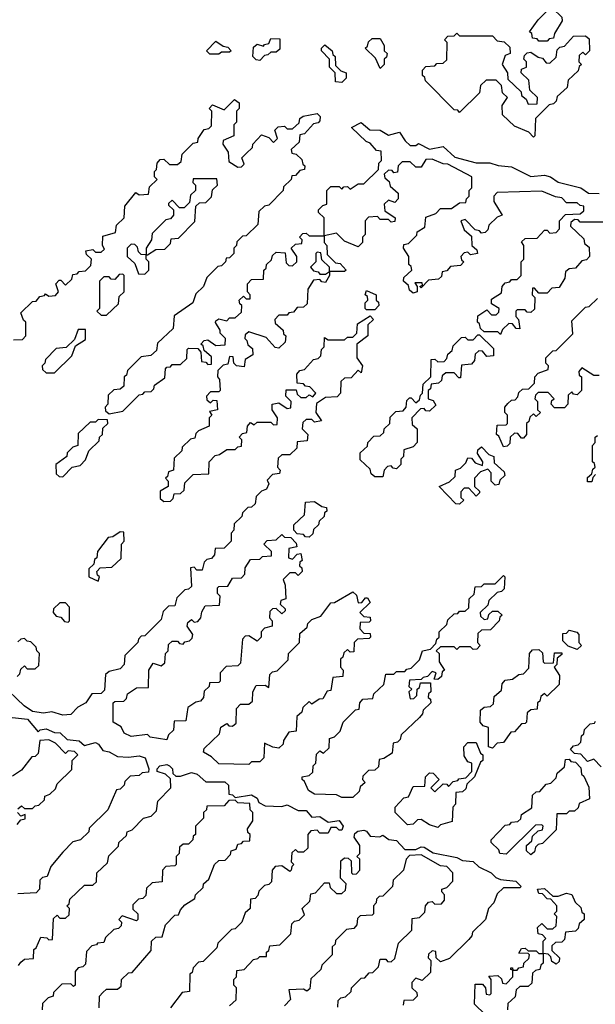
# Model space of a CAD drawing. Extents: x 2708302 to 2968450, y 494490 to 722710.
# Tile 256 of 256: x 2898038 to 2900141, y 676165 to 679759. Entities that reach past the tile are written whole.
import ezdxf

# ---------------------------------------------------------------- set-up
doc = ezdxf.new("R2010")
doc.units = 0

msp = doc.modelspace()

# ---------------------------------------------------------------- linework, layer by layer
at = {"layer": '0CON20XD'}
for points in [[(2899965, 679680), (2899935, 679680), (2899928.3, 679688.3), (2899911.7, 679691.7), (2899908.3, 679708.3), (2899900, 679715), (2899931.7, 679758.3), (2899971.7, 679798.3), (2899985, 679800), (2900018.3, 679768.3), (2900020, 679755), (2899991.7, 679708.3), (2899988.3, 679691.7), (2899971.7, 679688.3), (2899965, 679680)], [(2898915, 679610), (2898901.7, 679611.7), (2898890, 679625), (2898891.7, 679658.3), (2898905, 679670), (2898928.3, 679661.7), (2898931.7, 679668.3), (2898948.3, 679671.7), (2898955, 679690), (2898988.3, 679688.3), (2898988.3, 679651.7), (2898975, 679640), (2898955, 679640), (2898945, 679630), (2898931.7, 679628.3), (2898915, 679610)], [(2899355, 679580), (2899338.3, 679618.3), (2899300, 679655), (2899308.3, 679661.7), (2899311.7, 679678.3), (2899325, 679690), (2899355, 679690), (2899370, 679665), (2899370, 679645), (2899380, 679635), (2899378.3, 679621.7), (2899370, 679615), (2899370, 679595), (2899355, 679580)], [(2899915, 679330), (2899898.3, 679348.3), (2899845, 679370), (2899801.7, 679411.7), (2899800, 679445), (2899820, 679475), (2899801.7, 679491.7), (2899798.3, 679518.3), (2899778.3, 679538.3), (2899741.7, 679538.3), (2899721.7, 679518.3), (2899718.3, 679491.7), (2899645, 679420), (2899638.3, 679428.3), (2899625, 679430), (2899520, 679535), (2899518.3, 679548.3), (2899510, 679555), (2899510, 679575), (2899521.7, 679588.3), (2899555, 679590), (2899561.7, 679598.3), (2899585, 679600), (2899598.3, 679611.7), (2899600, 679675), (2899590, 679685), (2899601.7, 679698.3), (2899625, 679700), (2899635, 679710), (2899645, 679700), (2899765, 679700), (2899781.7, 679681.7), (2899808.3, 679678.3), (2899828.3, 679658.3), (2899830, 679635), (2899811.7, 679628.3), (2899800, 679595), (2899820, 679565), (2899821.7, 679541.7), (2899870, 679495), (2899871.7, 679481.7), (2899888.3, 679468.3), (2899895, 679450), (2899928.3, 679451.7), (2899930, 679475), (2899901.7, 679501.7), (2899898.3, 679538.3), (2899870, 679565), (2899871.7, 679578.3), (2899890, 679585), (2899890, 679605), (2899880, 679615), (2899881.7, 679628.3), (2899891.7, 679638.3), (2899905, 679640), (2899931.7, 679621.7), (2899948.3, 679618.3), (2899961.7, 679601.7), (2899975, 679600), (2899998.3, 679621.7), (2900001.7, 679648.3), (2900011.7, 679658.3), (2900028.3, 679661.7), (2900061.7, 679698.3), (2900105, 679700), (2900118.3, 679688.3), (2900120, 679645), (2900105, 679630), (2900095, 679640), (2900081.7, 679628.3), (2900080, 679605), (2900090, 679595), (2900081.7, 679588.3), (2900078.3, 679571.7), (2900041.7, 679538.3), (2900038.3, 679511.7), (2900001.7, 679478.3), (2899998.3, 679461.7), (2899988.3, 679451.7), (2899971.7, 679448.3), (2899921.7, 679398.3), (2899920, 679335), (2899915, 679330)], [(2898765, 679632.5), (2898733, 679633), (2898720, 679645), (2898755, 679680), (2898781.7, 679661.7), (2898798.3, 679658.3), (2898810, 679645), (2898805, 679640), (2898775, 679640), (2898765, 679632.5)], [(2899215, 679530), (2899191.7, 679531.7), (2899190, 679565), (2899170, 679585), (2899170, 679615), (2899140, 679645), (2899140, 679655), (2899153, 679667), (2899180, 679645), (2899181.7, 679631.7), (2899190, 679625), (2899191.7, 679591.7), (2899211.7, 679571.7), (2899230, 679565), (2899230, 679545), (2899215, 679530)], [(2898015, 678590), (2898048.3, 678591.7), (2898060, 678605), (2898060, 678655), (2898051.7, 678661.7), (2898041.7, 678688.3), (2898085, 678730), (2898098.3, 678731.7), (2898111.7, 678748.3), (2898128.3, 678751.7), (2898131.7, 678758.3), (2898145, 678750), (2898168.3, 678751.7), (2898180, 678765), (2898170, 678795), (2898181.7, 678808.3), (2898188.3, 678808.3), (2898205, 678790), (2898228.3, 678811.7), (2898231.7, 678828.3), (2898248.3, 678831.7), (2898255, 678840), (2898278.3, 678841.7), (2898298.3, 678861.7), (2898300, 678885), (2898281.7, 678901.7), (2898280, 678915), (2898305, 678920), (2898315, 678910), (2898335, 678910), (2898348.3, 678921.7), (2898340, 678935), (2898341.7, 678968.3), (2898388.3, 678981.7), (2898391.7, 679008.3), (2898420, 679035), (2898421.7, 679078.3), (2898461.7, 679128.3), (2898475, 679120), (2898508.3, 679121.7), (2898511.7, 679148.3), (2898540, 679175), (2898530, 679185), (2898530, 679205), (2898538.3, 679211.7), (2898540, 679235), (2898551.7, 679248.3), (2898565, 679250), (2898585, 679230), (2898615, 679230), (2898628.3, 679241.7), (2898631.7, 679268.3), (2898671.7, 679308.3), (2898688.3, 679311.7), (2898690, 679325), (2898711.7, 679358.3), (2898728.3, 679361.7), (2898738.3, 679371.7), (2898740, 679425), (2898730, 679435), (2898741.7, 679448.3), (2898785, 679430), (2898823, 679467), (2898840, 679455), (2898840, 679435), (2898830, 679425), (2898830, 679385), (2898820, 679375), (2898820, 679335), (2898781.7, 679318.3), (2898780, 679305), (2898800, 679275), (2898801.7, 679241.7), (2898835, 679220), (2898848.3, 679221.7), (2898858.3, 679231.7), (2898850, 679255), (2898865, 679270), (2898888.3, 679291.7), (2898890, 679305), (2898921.7, 679338.3), (2898948.3, 679328.3), (2898965, 679310), (2898980, 679325), (2898970, 679355), (2898981.7, 679368.3), (2899005, 679370), (2899015, 679360), (2899035, 679360), (2899058.3, 679381.7), (2899061.7, 679398.3), (2899073, 679407), (2899125, 679415.8), (2899136.2, 679405), (2899135, 679390), (2899128.3, 679381.7), (2899111.7, 679378.3), (2899078.3, 679341.7), (2899061.7, 679338.3), (2899058.3, 679311.7), (2899030, 679285), (2899031.7, 679271.7), (2899048.3, 679268.3), (2899068.3, 679248.3), (2899071.7, 679231.7), (2899080, 679225), (2899078.3, 679211.7), (2899061.7, 679208.3), (2899045, 679190), (2899031.7, 679188.3), (2899030, 679175), (2899001.7, 679148.3), (2899000, 679135), (2898948.3, 679081.7), (2898931.7, 679078.3), (2898911.7, 679058.3), (2898908.3, 679011.7), (2898865, 678970), (2898851.7, 678968.3), (2898831.7, 678948.3), (2898830, 678935), (2898820, 678925), (2898820, 678905), (2898805, 678890), (2898791.7, 678888.3), (2898790, 678875), (2898775, 678860), (2898761.7, 678858.3), (2898721.7, 678818.3), (2898710, 678785), (2898681.7, 678758.3), (2898670, 678725), (2898601.7, 678678.3), (2898598.3, 678631.7), (2898541.7, 678578.3), (2898538.3, 678551.7), (2898517, 678533), (2898481.7, 678528.3), (2898431.7, 678478.3), (2898428.3, 678461.7), (2898420, 678455), (2898418.3, 678421.7), (2898405, 678410), (2898381.7, 678408.3), (2898361.7, 678388.3), (2898360, 678355), (2898350, 678345), (2898351.7, 678331.7), (2898365, 678320), (2898415, 678330), (2898475, 678390), (2898488.3, 678391.7), (2898495, 678400), (2898518.3, 678401.7), (2898528.3, 678411.7), (2898530, 678425), (2898568.3, 678451.7), (2898570, 678485), (2898575, 678490), (2898588.3, 678491.7), (2898595, 678500), (2898625, 678500), (2898648.3, 678521.7), (2898650, 678555), (2898655, 678560), (2898688.3, 678558.3), (2898700, 678545), (2898701.7, 678511.7), (2898718.3, 678508.3), (2898725, 678500), (2898738.3, 678501.7), (2898738.3, 678528.3), (2898711.7, 678551.7), (2898708.3, 678568.3), (2898700, 678575), (2898711.7, 678588.3), (2898725, 678590), (2898755, 678570), (2898788.3, 678571.7), (2898790, 678595), (2898770, 678615), (2898770, 678625), (2898753, 678653), (2898755, 678660), (2898765, 678667.5), (2898795, 678660), (2898805, 678670), (2898825, 678670), (2898848.3, 678691.7), (2898850, 678715), (2898841.7, 678721.7), (2898840, 678735), (2898855, 678750), (2898865, 678740), (2898880, 678740), (2898880, 678755), (2898870, 678765), (2898870, 678795), (2898885, 678810), (2898928.3, 678811.7), (2898930, 678845), (2898938.3, 678851.7), (2898940, 678865), (2898958.3, 678881.7), (2898961.7, 678898.3), (2898975, 678910), (2899008.3, 678908.3), (2899011.7, 678871.7), (2899021.7, 678861.7), (2899035, 678860), (2899050, 678875), (2899050, 678895), (2899030, 678925), (2899045, 678940), (2899068.3, 678941.7), (2899070, 678955), (2899060, 678965), (2899071.7, 678978.3), (2899085, 678980), (2899095, 678970), (2899150, 678970), (2899150, 679035), (2899130, 679055), (2899130, 679065), (2899145, 679080), (2899160, 679085), (2899160, 679135), (2899175, 679150), (2899205, 679150), (2899215, 679140), (2899221.7, 679148.3), (2899235, 679150), (2899245, 679140), (2899275, 679160), (2899295, 679160), (2899348.3, 679211.7), (2899350, 679235), (2899360, 679245), (2899358.3, 679278.3), (2899341.7, 679281.7), (2899318.3, 679308.3), (2899303.6, 679313.6), (2899250, 679365), (2899285, 679383.3), (2899316.7, 679356.7), (2899355, 679356), (2899385, 679336.7), (2899425, 679348.1), (2899446, 679316), (2899465, 679300), (2899485, 679300), (2899495, 679306.7), (2899535, 679286.7), (2899585, 679295.7), (2899627.5, 679257.5), (2899705, 679236.7), (2899755, 679236), (2899786, 679226), (2899835, 679222), (2899905, 679186.2), (2899955, 679190.8), (2899977.5, 679185), (2900005, 679166.2), (2900087.5, 679145), (2900115.8, 679125.8), (2900155, 679123.8)], [(2900205, 679020), (2900085, 679020), (2900078.3, 679028.3), (2900065, 679030), (2900051.7, 679018.3), (2900050, 679005), (2900098.3, 678958.3), (2900101.7, 678941.7), (2900118.3, 678928.3), (2900120, 678895), (2900108.3, 678881.7), (2900091.7, 678878.3), (2900068.3, 678851.7), (2900045, 678850), (2900031.7, 678838.3), (2900030, 678815), (2900008.3, 678781.7), (2899981.7, 678778.3), (2899965, 678760), (2899935, 678760), (2899918.3, 678778.3), (2899911.7, 678778.3), (2899910, 678755), (2899920, 678745), (2899918.3, 678701.7), (2899905, 678690), (2899891.7, 678691.7), (2899885, 678700), (2899855, 678700), (2899850, 678695), (2899850, 678675), (2899860, 678665), (2899865, 678630), (2899851.7, 678631.7), (2899838.3, 678648.3), (2899825, 678650), (2899801.7, 678628.3), (2899795, 678610), (2899785, 678620), (2899735, 678620), (2899721.7, 678631.7), (2899718.3, 678648.3), (2899710, 678655), (2899711.7, 678678.3), (2899745, 678700), (2899761.7, 678681.7), (2899778.3, 678681.7), (2899788.3, 678691.7), (2899790, 678705), (2899761.7, 678721.7), (2899761.7, 678738.3), (2899798.3, 678761.7), (2899800, 678785), (2899811.7, 678798.3), (2899828.3, 678801.7), (2899835, 678810), (2899855, 678810), (2899870, 678825), (2899870, 678875), (2899880, 678885), (2899880, 678935), (2899871.7, 678948.3), (2899885, 678960), (2899928.3, 678961.7), (2899955, 678990), (2899965, 678990), (2899975, 678980), (2899998.3, 678981.7), (2900010, 678995), (2900010, 679025), (2900031.7, 679048.3), (2900085, 679050), (2900098.3, 679061.7), (2900098.3, 679078.3), (2900085, 679080), (2900075, 679090), (2900035, 679090), (2900018.3, 679108.3), (2899995, 679112.5), (2899945, 679132.5), (2899781.7, 679128.3), (2899770, 679115), (2899770, 679095), (2899800, 679045), (2899781.7, 679038.3), (2899751.7, 679008.3), (2899748.3, 678991.7), (2899738.3, 678981.7), (2899725, 678980), (2899718.3, 678988.3), (2899701.7, 678991.7), (2899665, 679030), (2899650, 679025), (2899661.7, 678991.7), (2899688.3, 678968.3), (2899690, 678935), (2899708.3, 678918.3), (2899710, 678905), (2899685, 678900), (2899675, 678910), (2899661.7, 678908.3), (2899650, 678895), (2899651.7, 678881.7), (2899660, 678875), (2899648.3, 678861.7), (2899611.7, 678858.3), (2899598.3, 678841.7), (2899581.7, 678838.3), (2899578.3, 678821.7), (2899568.3, 678811.7), (2899531.7, 678808.3), (2899505, 678780), (2899500, 678785), (2899510, 678790), (2899508.3, 678798.3), (2899481.7, 678798.3), (2899490, 678785), (2899490, 678765), (2899475, 678760), (2899461.7, 678771.7), (2899458.3, 678788.3), (2899440, 678805), (2899441.7, 678818.3), (2899470, 678845), (2899468.3, 678858.3), (2899460, 678865), (2899460, 678895), (2899440, 678925), (2899441.7, 678938.3), (2899458.3, 678941.7), (2899488.3, 678971.7), (2899490, 678985), (2899518.3, 679001.7), (2899521.7, 679038.3), (2899558.3, 679051.7), (2899575, 679070), (2899615, 679070), (2899645, 679090), (2899668.3, 679091.7), (2899670, 679105), (2899680, 679115), (2899680, 679135), (2899690, 679145), (2899690, 679185), (2899601.7, 679231.7), (2899585, 679232.5), (2899545, 679250), (2899521.7, 679248.3), (2899505, 679220), (2899485, 679220), (2899465, 679240), (2899435, 679240), (2899420, 679225), (2899418.3, 679201.7), (2899405, 679200), (2899398.3, 679208.3), (2899385, 679210), (2899370, 679195), (2899371.7, 679181.7), (2899388.3, 679168.3), (2899391.7, 679151.7), (2899420, 679125), (2899420, 679105), (2899408.3, 679091.7), (2899385, 679100), (2899370, 679085), (2899371.7, 679061.7), (2899410, 679035), (2899408.3, 679021.7), (2899395, 679020), (2899385, 679030), (2899355, 679030), (2899345, 679040), (2899311.7, 679038.3), (2899300, 679025), (2899300, 678975), (2899290, 678965), (2899290, 678945), (2899275, 678930), (2899225, 678950), (2899195, 678980), (2899150, 678970), (2899150, 678945), (2899160, 678935), (2899161.7, 678901.7), (2899191.7, 678871.7), (2899208.3, 678868.3), (2899230, 678845), (2899225, 678840), (2899170, 678840), (2899170, 678825), (2899155, 678800), (2899141.7, 678801.7), (2899135, 678810), (2899111.7, 678808.3), (2899090, 678775), (2899088.3, 678721.7), (2899075, 678710), (2899051.7, 678708.3)], [(2898505, 678900), (2898535, 678920), (2898568.3, 678921.7), (2898588.3, 678941.7), (2898591.7, 678958.3), (2898618.3, 678961.7), (2898678.3, 679021.7), (2898681.7, 679078.3), (2898695, 679090), (2898718.3, 679091.7), (2898738.3, 679111.7), (2898741.7, 679138.3), (2898760, 679155), (2898758.3, 679178.3), (2898671.7, 679178.3), (2898670, 679165), (2898680, 679155), (2898680, 679135), (2898661.7, 679118.3), (2898658.3, 679091.7), (2898638.3, 679071.7), (2898621.7, 679071.7), (2898595, 679100), (2898581.7, 679088.3), (2898581.7, 679081.7), (2898600, 679065), (2898600, 679045), (2898588.3, 679031.7), (2898571.7, 679028.3), (2898521.7, 678978.3), (2898520, 678955), (2898500, 678925), (2898500, 678900), (2898505, 678900)], [(2898495, 678830), (2898510, 678845), (2898510, 678875), (2898500, 678885), (2898500, 678900), (2898481.7, 678901.7), (2898471.7, 678911.7), (2898468.3, 678928.3), (2898458.3, 678938.3), (2898445, 678940), (2898430, 678925), (2898430, 678895), (2898458.3, 678868.3), (2898471.7, 678831.7), (2898495, 678830)], [(2899155, 678830), (2899170, 678840), (2899170, 678855), (2899141.7, 678881.7), (2899138.3, 678908.3), (2899125, 678910), (2899120, 678905), (2899120, 678875), (2899100, 678855), (2899111.7, 678841.7), (2899128.3, 678838.3), (2899135, 678830), (2899155, 678830)], [(2898355, 678680), (2898398.3, 678721.7), (2898401.7, 678748.3), (2898420, 678765), (2898420, 678825), (2898415, 678830), (2898401.7, 678828.3), (2898385, 678810), (2898371.7, 678811.7), (2898365, 678820), (2898345, 678820), (2898330, 678805), (2898330, 678705), (2898320, 678695), (2898335, 678680), (2898355, 678680)], [(2899335, 678700), (2899305, 678700), (2899300, 678705), (2899300, 678725), (2899310, 678735), (2899308.3, 678748.3), (2899300, 678755), (2899305, 678770), (2899340, 678755), (2899340, 678735), (2899348.3, 678728.3), (2899350, 678715), (2899335, 678700)], [(2900155, 678460), (2900135, 678460), (2900091.7, 678488.3), (2900080, 678475), (2900081.7, 678461.7), (2900090, 678455), (2900090, 678405), (2900075, 678390), (2900061.7, 678391.7), (2900055, 678400), (2900041.7, 678388.3), (2900040, 678355), (2900028.3, 678341.7), (2899991.7, 678341.7), (2899980, 678355), (2899981.7, 678368.3), (2899990, 678375), (2899968.3, 678398.3), (2899931.7, 678398.3), (2899921.7, 678388.3), (2899920, 678375), (2899930, 678365), (2899930, 678335), (2899940, 678325), (2899925, 678310), (2899915, 678320), (2899901.7, 678308.3), (2899898.3, 678291.7), (2899890, 678285), (2899890, 678245), (2899878.3, 678231.7), (2899871.7, 678231.7), (2899858.3, 678248.3), (2899845, 678250), (2899830, 678235), (2899828.3, 678211.7), (2899818.3, 678201.7), (2899805, 678200), (2899788.3, 678238.3), (2899780, 678245), (2899781.7, 678278.3), (2899815, 678280), (2899820, 678285), (2899820, 678315), (2899810, 678325), (2899810, 678345), (2899821.7, 678358.3), (2899835, 678370), (2899848.3, 678371.7), (2899858.3, 678381.7), (2899861.7, 678398.3), (2899875, 678410), (2899898.3, 678411.7), (2899918.3, 678431.7), (2899920, 678455), (2899931.7, 678468.3), (2899968.3, 678481.7), (2899970, 678495), (2899960, 678505), (2899960, 678525), (2899985, 678550), (2899998.3, 678551.7), (2900058.3, 678611.7), (2900055, 678660), (2900105, 678710), (2900118.3, 678711.7), (2900148.3, 678741.7)], [(2899051.7, 678708.3), (2899038.3, 678691.7), (2899021.7, 678688.3), (2899015, 678680), (2898985, 678680), (2898970, 678665), (2898971.7, 678651.7), (2899000, 678625), (2899001.7, 678611.7), (2899010, 678605), (2899008.3, 678581.7), (2898985, 678560), (2898971.7, 678561.7), (2898938.3, 678598.3), (2898875, 678620), (2898861.7, 678608.3), (2898860, 678595), (2898868.3, 678588.3), (2898871.7, 678571.7), (2898888.3, 678558.3), (2898890, 678535), (2898861.7, 678518.3), (2898858.3, 678491.7), (2898830, 678495), (2898820, 678505), (2898818.3, 678528.3), (2898805, 678530), (2898798.3, 678501.7), (2898781.7, 678498.3), (2898761.7, 678478.3), (2898760, 678455), (2898767.5, 678445), (2898770, 678405), (2898765, 678400), (2898735, 678400), (2898720, 678385), (2898721.7, 678371.7), (2898735, 678360), (2898745, 678370), (2898758.3, 678368.3), (2898760, 678335), (2898731.7, 678328.3), (2898740, 678315), (2898730, 678305), (2898730, 678275), (2898691.7, 678258.3), (2898681.7, 678248.3), (2898678.3, 678231.7), (2898661.7, 678228.3), (2898631.7, 678198.3), (2898630, 678185), (2898601.7, 678158.3), (2898600, 678115), (2898581.7, 678108.3), (2898578.3, 678091.7), (2898570, 678085), (2898580, 678075), (2898580, 678055), (2898551.7, 678038.3), (2898551.7, 678011.7), (2898565, 678000), (2898588.3, 678001.7), (2898598.3, 678011.7), (2898601.7, 678028.3), (2898625, 678030), (2898638.3, 678041.7), (2898641.7, 678068.3), (2898671.7, 678098.3), (2898728.3, 678101.7), (2898730, 678145), (2898751.7, 678168.3), (2898768.3, 678171.7), (2898795, 678190), (2898825, 678190), (2898835, 678200), (2898848.3, 678201.7), (2898850, 678225), (2898840, 678235), (2898851.7, 678248.3), (2898868.3, 678251.7), (2898870, 678275), (2898881.7, 678288.3), (2898895, 678280), (2898905, 678290), (2898955, 678290), (2898965, 678280), (2898978.3, 678281.7), (2898980, 678305), (2898960, 678335), (2898960, 678355), (2898985, 678360), (2899015, 678340), (2899028.3, 678341.7), (2899030, 678365), (2899010, 678385), (2899011.7, 678408.3), (2899048.3, 678408.3), (2899051.7, 678391.7), (2899065, 678380), (2899085, 678380), (2899095, 678390), (2899108.3, 678381.7), (2899120, 678395), (2899098.3, 678418.3), (2899081.7, 678421.7), (2899075, 678430), (2899051.7, 678431.7), (2899050, 678465), (2899061.7, 678478.3), (2899078.3, 678481.7), (2899111.7, 678518.3), (2899128.3, 678521.7), (2899138.3, 678531.7), (2899140, 678555), (2899150, 678565), (2899151.7, 678598.3), (2899165, 678590), (2899225, 678590), (2899235, 678600), (2899255, 678600), (2899270, 678615), (2899271.7, 678648.3), (2899318.3, 678678.3), (2899330, 678665), (2899310, 678645), (2899310, 678605), (2899270, 678575), (2899270, 678525), (2899290, 678495), (2899285, 678470), (2899275, 678480), (2899248.3, 678451.7), (2899225, 678450), (2899211.7, 678438.3), (2899210, 678395), (2899198.3, 678381.7), (2899155, 678380), (2899121.7, 678358.3), (2899120, 678325), (2899140, 678295), (2899115, 678290), (2899105, 678300), (2899085, 678300), (2899071.7, 678288.3), (2899070, 678265), (2899090, 678245), (2899088.3, 678221.7), (2899051.7, 678218.3), (2899050, 678195), (2899025, 678170), (2898995, 678170), (2898981.7, 678158.3), (2898980, 678125), (2898990, 678115), (2898987, 678103), (2898961.7, 678098.3), (2898941.7, 678078.3), (2898947.5, 678065), (2898940, 678045), (2898921.7, 678038.3), (2898901.7, 678018.3), (2898898.3, 677991.7), (2898885, 677980), (2898871.7, 677978.3), (2898851.7, 677958.3), (2898850, 677945), (2898821.7, 677918.3), (2898820, 677895), (2898810, 677885), (2898810, 677855), (2898785, 677830), (2898751.7, 677828.3), (2898750, 677805), (2898738.3, 677791.7), (2898721.7, 677788.3), (2898711.7, 677778.3), (2898705, 677750), (2898685, 677750), (2898675, 677760), (2898661.7, 677758.3), (2898665, 677690), (2898655, 677680), (2898641.7, 677678.3), (2898611.7, 677648.3), (2898605, 677620), (2898581.7, 677618.3), (2898561.7, 677598.3), (2898555, 677570), (2898495, 677510), (2898481.7, 677508.3), (2898471.7, 677498.3), (2898470, 677485), (2898421.7, 677438.3), (2898420, 677405), (2898405, 677390), (2898365, 677380), (2898351.7, 677368.3), (2898348.3, 677311.7), (2898335, 677300), (2898301.7, 677298.3), (2898280, 677265), (2898250, 677250), (2898225, 677222.5)], [(2898165, 678470), (2898228.3, 678531.7), (2898241.7, 678568.3), (2898278.3, 678591.7), (2898278.3, 678628.3), (2898251.7, 678628.3), (2898238.3, 678591.7), (2898208.3, 678561.7), (2898171.7, 678558.3), (2898131.7, 678518.3), (2898130, 678505), (2898120, 678495), (2898121.7, 678481.7), (2898135, 678470), (2898165, 678470)], [(2899365, 678090), (2899335, 678090), (2899321.7, 678101.7), (2899318.3, 678118.3), (2899281.7, 678151.7), (2899281.7, 678178.3), (2899308.3, 678201.7), (2899310, 678215), (2899331.7, 678238.3), (2899355, 678240), (2899368.3, 678251.7), (2899370, 678265), (2899390, 678285), (2899391.7, 678308.3), (2899411.7, 678328.3), (2899438.3, 678331.7), (2899450, 678345), (2899451.7, 678368.3), (2899461.7, 678378.3), (2899468.3, 678378.3), (2899485, 678360), (2899498.3, 678371.7), (2899501.7, 678388.3), (2899510, 678395), (2899511.7, 678428.3), (2899540, 678455), (2899541.7, 678518.3), (2899555, 678520), (2899565, 678510), (2899588.3, 678511.7), (2899598.3, 678521.7), (2899601.7, 678538.3), (2899618.3, 678551.7), (2899621.7, 678568.3), (2899651.7, 678598.3), (2899665, 678600), (2899675, 678590), (2899695, 678590), (2899711.7, 678608.3), (2899718.3, 678608.3), (2899768.3, 678558.3), (2899768.3, 678531.7), (2899745, 678530), (2899728.3, 678548.3), (2899715, 678550), (2899701.7, 678538.3), (2899700, 678515), (2899688.3, 678501.7), (2899651.7, 678498.3), (2899648.3, 678451.7), (2899641.7, 678451.7), (2899625, 678470), (2899595, 678470), (2899581.7, 678458.3), (2899578.3, 678441.7), (2899568.3, 678431.7), (2899541.7, 678428.3), (2899538.3, 678411.7), (2899530, 678405), (2899530, 678375), (2899548.3, 678368.3), (2899558.3, 678351.7), (2899535, 678330), (2899521.7, 678331.7), (2899515, 678340), (2899501.7, 678338.3), (2899470, 678305), (2899471.7, 678281.7), (2899490, 678265), (2899490, 678215), (2899475, 678200), (2899441.7, 678188.3), (2899440, 678165), (2899430, 678155), (2899430, 678135), (2899415, 678120), (2899401.7, 678121.7), (2899395, 678130), (2899381.7, 678128.3), (2899370, 678115), (2899365, 678090)], [(2898195, 678090), (2898230, 678125), (2898258.3, 678131.7), (2898278.3, 678151.7), (2898290, 678185), (2898328.3, 678221.7), (2898330, 678235), (2898340, 678245), (2898341.7, 678268.3), (2898360, 678285), (2898358.3, 678298.3), (2898325, 678300), (2898315, 678290), (2898295, 678290), (2898251.7, 678248.3), (2898250, 678205), (2898231.7, 678198.3), (2898211.7, 678178.3), (2898210, 678165), (2898170, 678135), (2898171.7, 678101.7), (2898181.7, 678091.7), (2898195, 678090)], [(2900141.7, 678098.3), (2900131.7, 678088.3), (2900128.3, 678071.7), (2900111.7, 678071.7), (2900111.7, 678088.3), (2900128.3, 678101.7), (2900131.7, 678118.3), (2900140, 678125), (2900138.3, 678138.3), (2900130, 678145), (2900130, 678205), (2900140, 678215), (2900140, 678235), (2900148.3, 678241.7)], [(2899645, 677990), (2899631.7, 677991.7), (2899570, 678055), (2899608.3, 678071.7), (2899628.3, 678091.7), (2899630, 678115), (2899648.3, 678121.7), (2899668.3, 678141.7), (2899675, 678160), (2899688.3, 678158.3), (2899701.7, 678141.7), (2899728.3, 678131.7), (2899730, 678145), (2899710, 678175), (2899711.7, 678188.3), (2899725, 678200), (2899751.7, 678171.7), (2899770, 678165), (2899771.7, 678141.7), (2899808.3, 678108.3), (2899810, 678095), (2899791.7, 678078.3), (2899788.3, 678061.7), (2899775, 678060), (2899760, 678075), (2899760, 678105), (2899748.3, 678118.3), (2899721.7, 678108.3), (2899700, 678085), (2899700, 678055), (2899718.3, 678038.3), (2899718.3, 678031.7), (2899705, 678020), (2899678.3, 678048.3), (2899661.7, 678048.3), (2899650, 678035), (2899650, 678015), (2899660, 678005), (2899645, 677990)], [(2899095, 677870), (2899081.7, 677871.7), (2899075, 677880), (2899051.7, 677881.7), (2899040, 677895), (2899040, 677915), (2899078.3, 677951.7), (2899081.7, 677998.3), (2899115, 678000), (2899141.7, 677981.7), (2899158.3, 677978.3), (2899160, 677965), (2899151.7, 677958.3), (2899150, 677945), (2899131.7, 677928.3), (2899130, 677915), (2899111.7, 677898.3), (2899108.3, 677881.7), (2899095, 677870)], [(2898325, 677710), (2898330, 677725), (2898321.7, 677731.7), (2898320, 677745), (2898331.7, 677758.3), (2898375, 677760), (2898408.3, 677791.7), (2898410, 677845), (2898420, 677855), (2898418.3, 677888.3), (2898405, 677890), (2898378.3, 677871.7), (2898361.7, 677868.3), (2898321.7, 677818.3), (2898320, 677795), (2898311.7, 677788.3), (2898308.3, 677771.7), (2898290, 677755), (2898290, 677725), (2898325, 677710)], [(2898575, 677130), (2898515, 677140), (2898505, 677150), (2898445, 677142.5), (2898420, 677155), (2898408.3, 677178.3), (2898380, 677195), (2898380, 677265), (2898385, 677270), (2898418.3, 677271.7), (2898428.3, 677281.7), (2898431.7, 677298.3), (2898465, 677320), (2898508.3, 677321.7), (2898510, 677385), (2898525, 677410), (2898555, 677400), (2898568.3, 677411.7), (2898570, 677445), (2898580, 677455), (2898581.7, 677478.3), (2898595, 677490), (2898615, 677490), (2898621.7, 677481.7), (2898635, 677480), (2898641.7, 677488.3), (2898658.3, 677491.7), (2898668.3, 677501.7), (2898670, 677515), (2898650, 677545), (2898651.7, 677558.3), (2898665, 677570), (2898675, 677560), (2898688.3, 677561.7), (2898700, 677575), (2898703, 677597), (2898715, 677620), (2898768.3, 677621.7), (2898770, 677655), (2898760, 677665), (2898760, 677685), (2898765, 677690), (2898798.3, 677691.7), (2898815, 677720), (2898848.3, 677721.7), (2898860, 677735), (2898861.7, 677758.3), (2898881.7, 677788.3), (2898915, 677790), (2898925, 677800), (2898958.3, 677801.7), (2898958.3, 677818.3), (2898930, 677845), (2898941.7, 677858.3), (2898975, 677860), (2898995, 677880), (2899005, 677870), (2899028.3, 677868.3), (2899048.3, 677848.3), (2899050, 677835), (2899021.7, 677828.3), (2899020, 677795), (2899035, 677790), (2899051.7, 677808.3), (2899065, 677810), (2899070, 677785), (2899061.7, 677778.3), (2899060, 677765), (2899068.3, 677758.3), (2899070, 677745), (2899055, 677730), (2899045, 677740), (2899025, 677740), (2899000, 677715), (2899007.5, 677695), (2899010, 677645), (2898991.7, 677638.3), (2898990, 677625), (2899008.3, 677608.3), (2899008.3, 677601.7), (2898995, 677590), (2898975, 677610), (2898961.7, 677608.3), (2898951.7, 677598.3), (2898950, 677575), (2898960, 677565), (2898960, 677545), (2898931.7, 677538.3), (2898920, 677525), (2898920, 677505), (2898905, 677490), (2898875, 677510), (2898861.7, 677508.3), (2898851.7, 677498.3), (2898845, 677410), (2898835, 677400), (2898791.7, 677398.3), (2898770, 677375), (2898770, 677345), (2898765, 677340), (2898731.7, 677338.3), (2898730, 677325), (2898711.7, 677308.3), (2898710, 677285), (2898698.3, 677271.7), (2898681.7, 677268.3), (2898651.7, 677248.3), (2898645, 677200), (2898601.7, 677198.3), (2898600, 677165), (2898581.7, 677148.3), (2898575, 677130)], [(2899255, 676920), (2899215, 676920), (2899195, 676930), (2899115, 676932.5), (2899092.5, 676945), (2899078.3, 676978.3), (2899070, 676985), (2899070, 676995), (2899095, 677000), (2899108.3, 677011.7), (2899110, 677035), (2899120, 677045), (2899121.7, 677078.3), (2899135, 677090), (2899148.3, 677081.7), (2899168.3, 677101.7), (2899170, 677135), (2899188.3, 677141.7), (2899208.3, 677161.7), (2899220, 677195), (2899265, 677240), (2899278.3, 677241.7), (2899280, 677265), (2899291.7, 677278.3), (2899328.3, 677281.7), (2899331.7, 677298.3), (2899368.3, 677331.7), (2899375, 677370), (2899405, 677370), (2899415, 677380), (2899445, 677380), (2899451.7, 677388.3), (2899468.3, 677391.7), (2899498.3, 677421.7), (2899510, 677455), (2899538.3, 677461.7), (2899558.3, 677481.7), (2899561.7, 677498.3), (2899570, 677505), (2899570, 677525), (2899598.3, 677551.7), (2899601.7, 677568.3), (2899625, 677590), (2899638.3, 677591.7), (2899645, 677600), (2899665, 677600), (2899678.3, 677611.7), (2899680, 677645), (2899698.3, 677661.7), (2899701.7, 677688.3), (2899725, 677690), (2899735, 677700), (2899775, 677700), (2899805, 677730), (2899810, 677725), (2899808.3, 677681.7), (2899798.3, 677671.7), (2899781.7, 677668.3), (2899751.7, 677638.3), (2899748.3, 677621.7), (2899720, 677595), (2899721.7, 677581.7), (2899735, 677570), (2899748.3, 677571.7), (2899751.7, 677588.3), (2899765, 677600), (2899785, 677600), (2899800, 677585), (2899791.7, 677578.3), (2899790, 677565), (2899758.3, 677531.7), (2899725, 677530), (2899711.7, 677518.3), (2899710, 677485), (2899720, 677475), (2899708.3, 677461.7), (2899695, 677460), (2899685, 677470), (2899645, 677470), (2899635, 677460), (2899625, 677470), (2899575, 677470), (2899560, 677455), (2899570, 677445), (2899570, 677415), (2899590, 677385), (2899581.7, 677378.3), (2899578.3, 677361.7), (2899565, 677350), (2899551.7, 677351.7), (2899560, 677375), (2899545, 677380), (2899528.3, 677361.7), (2899511.7, 677358.3), (2899505, 677350), (2899461.7, 677348.3), (2899460, 677325), (2899470, 677315), (2899460, 677305), (2899465, 677280), (2899478.3, 677281.7), (2899488.3, 677291.7), (2899490, 677315), (2899498.3, 677321.7), (2899501.7, 677338.3), (2899538.3, 677338.3), (2899540, 677305), (2899531.7, 677298.3), (2899530, 677285), (2899538.3, 677278.3), (2899540, 677265), (2899511.7, 677238.3), (2899510, 677225), (2899498.3, 677211.7), (2899431.7, 677148.3), (2899428.3, 677131.7), (2899418.3, 677121.7), (2899401.7, 677118.3), (2899398.3, 677081.7), (2899368.3, 677061.7), (2899351.7, 677058.3), (2899348.3, 677031.7), (2899335, 677020), (2899311.7, 677018.3), (2899291.7, 676998.3), (2899290, 676985), (2899300, 676975), (2899281.7, 676958.3), (2899278.3, 676941.7), (2899255, 676920)], [(2898875, 677040), (2898765, 677042.5), (2898738.3, 677068.3), (2898710, 677085), (2898711.7, 677098.3), (2898768.3, 677151.7), (2898773.3, 677176.7), (2898795, 677190), (2898801.7, 677181.7), (2898815, 677180), (2898828.3, 677191.7), (2898830, 677245), (2898845, 677260), (2898875, 677260), (2898888.3, 677271.7), (2898890, 677305), (2898901.7, 677328.3), (2898935, 677330), (2898948.3, 677321.7), (2898951.7, 677368.3), (2898961.7, 677378.3), (2898978.3, 677381.7), (2899018.3, 677421.7), (2899020, 677445), (2899060, 677485), (2899061.7, 677518.3), (2899088.3, 677541.7), (2899090, 677555), (2899105, 677570), (2899138.3, 677581.7), (2899175, 677630), (2899188.3, 677631.7), (2899255, 677670), (2899268.3, 677658.3), (2899275, 677630), (2899288.3, 677631.7), (2899301.7, 677648.3), (2899308.3, 677648.3), (2899318.3, 677631.7), (2899280, 677595), (2899295, 677580), (2899318.3, 677578.3), (2899320, 677565), (2899315, 677560), (2899281.7, 677558.3), (2899280, 677535), (2899295, 677520), (2899318.3, 677518.3), (2899320, 677505), (2899315, 677500), (2899271.7, 677498.3), (2899260, 677485), (2899258.3, 677451.7), (2899245, 677450), (2899235, 677460), (2899221.7, 677448.3), (2899218.3, 677431.7), (2899210, 677425), (2899210, 677395), (2899220, 677385), (2899218.3, 677361.7), (2899181.7, 677358.3), (2899175, 677310), (2899161.7, 677308.3), (2899145, 677280), (2899131.7, 677278.3), (2899105, 677260), (2899095, 677270), (2899071.7, 677248.3), (2899068.3, 677231.7), (2899050, 677215), (2899048.3, 677161.7), (2899021.7, 677158.3), (2899001.7, 677128.3), (2899000, 677115), (2898985, 677100), (2898963, 677103), (2898931.7, 677118.3), (2898930, 677065), (2898915, 677050), (2898885, 677050), (2898875, 677040)], [(2898215, 677560), (2898220, 677565), (2898220, 677615), (2898205, 677630), (2898185, 677630), (2898161.7, 677608.3), (2898160, 677595), (2898171.7, 677581.7), (2898188.3, 677578.3), (2898201.7, 677561.7), (2898215, 677560)], [(2900075, 677460), (2900041.7, 677471.7), (2900021.7, 677491.7), (2900021.7, 677518.3), (2900035, 677520), (2900045, 677530), (2900073, 677523), (2900080, 677515), (2900080, 677485), (2900090, 677475), (2900075, 677460)], [(2898028.3, 677361.7), (2898038.3, 677371.7), (2898041.7, 677388.3), (2898055, 677400), (2898065, 677390), (2898095, 677390), (2898108.3, 677401.7), (2898110, 677445), (2898100, 677455), (2898098.3, 677468.3), (2898078.3, 677488.3), (2898065, 677490), (2898055, 677500), (2898041.7, 677498.3), (2898031.7, 677488.3)], [(2899765, 677100), (2899750, 677105), (2899750, 677175), (2899731.7, 677181.7), (2899720, 677195), (2899721.7, 677238.3), (2899735, 677250), (2899758.3, 677251.7), (2899768.3, 677261.7), (2899771.7, 677288.3), (2899798.3, 677311.7), (2899800, 677335), (2899811.7, 677348.3), (2899838.3, 677351.7), (2899861.7, 677368.3), (2899878.3, 677371.7), (2899898.3, 677391.7), (2899900, 677445), (2899911.7, 677458.3), (2899935, 677460), (2899948.3, 677448.3), (2899950, 677415), (2899955, 677410), (2899988.3, 677411.7), (2899991.7, 677448.3), (2900018.3, 677448.3), (2900018.3, 677441.7), (2900001.7, 677428.3), (2900000, 677405), (2899990, 677395), (2900010, 677365), (2900008.3, 677331.7), (2899965, 677290), (2899955, 677300), (2899941.7, 677288.3), (2899938.3, 677271.7), (2899930, 677265), (2899928.3, 677241.7), (2899905, 677240), (2899891.7, 677228.3), (2899890, 677195), (2899885, 677190), (2899871.7, 677188.3), (2899845, 677160), (2899831.7, 677158.3), (2899805, 677120), (2899781.7, 677118.3), (2899765, 677100)], [(2898225, 677222.5), (2898195, 677220), (2898155, 677232.5), (2898125, 677227.5), (2898085, 677233.3), (2898054.1, 677254.1), (2897970, 677335)], [(2897966.2, 677216.2), (2898066, 677206), (2898105, 677160), (2898113, 677167), (2898135, 677170), (2898165, 677156.7), (2898185.7, 677155.7), (2898211.7, 677131.7), (2898255, 677126.7), (2898275, 677110), (2898315, 677120), (2898326.2, 677115), (2898341.7, 677091.7), (2898365, 677086.7), (2898395, 677070), (2898435, 677066.7), (2898475, 677072.5), (2898496, 677065), (2898510, 677025), (2898508.3, 677011.7), (2898485, 677010), (2898475, 677000), (2898441.7, 676998.3), (2898421.7, 676978.3), (2898420, 676965), (2898405, 676950), (2898391.7, 676948.3), (2898360, 676875), (2898291.7, 676808.3), (2898290, 676795), (2898260, 676765), (2898231.7, 676758.3), (2898195, 676720), (2898151.7, 676668.3), (2898138.3, 676631.7), (2898121.7, 676628.3), (2898111.7, 676618.3), (2898110, 676585), (2898098.3, 676571.7), (2898031.7, 676568.3)], [(2900161.7, 677031.7), (2900135, 677060), (2900111.7, 677051.7), (2900088.3, 677078.3), (2900065, 677080), (2900050, 677095), (2900061.7, 677108.3), (2900078.3, 677111.7), (2900088.3, 677121.7), (2900090, 677145), (2900098.3, 677151.7), (2900101.7, 677168.3), (2900121.7, 677188.3), (2900138.3, 677191.7), (2900141.7, 677198.3)], [(2898031.7, 676878.3), (2898045, 676890), (2898055, 676880), (2898085, 676880), (2898095, 676890), (2898108.3, 676891.7), (2898128.3, 676911.7), (2898130, 676925), (2898148.3, 676931.7), (2898168.3, 676951.7), (2898175, 676970), (2898228.3, 677021.7), (2898230, 677055), (2898250, 677075), (2898238.3, 677088.3), (2898215, 677090), (2898205, 677080), (2898168.3, 677118.3), (2898145, 677130), (2898111.7, 677128.3), (2898105, 677080), (2898095, 677070), (2898081.7, 677068.3), (2898045, 677020), (2898011.7, 676998.3)], [(2899565, 676810), (2899535, 676820), (2899505, 676840), (2899491.7, 676838.3), (2899475, 676822.5), (2899455, 676820), (2899410, 676865), (2899410, 676885), (2899441.7, 676918.3), (2899458.3, 676921.7), (2899475, 676960), (2899518.3, 676961.7), (2899520, 676995), (2899535, 677010), (2899548.3, 677008.3), (2899570, 676985), (2899540, 676955), (2899555, 676940), (2899585, 676970), (2899598.3, 676968.3), (2899605, 676960), (2899621.7, 676978.3), (2899638.3, 676981.7), (2899641.7, 676988.3), (2899668.3, 676991.7), (2899690, 677015), (2899690, 677045), (2899675, 677050), (2899661.7, 677071.7), (2899660, 677105), (2899675, 677120), (2899705, 677120), (2899721.7, 677081.7), (2899730, 677075), (2899730, 677055), (2899721.7, 677048.3), (2899700, 676995), (2899671.7, 676968.3), (2899668.3, 676951.7), (2899655, 676940), (2899631.7, 676938.3), (2899630, 676895), (2899620, 676885), (2899618.3, 676831.7), (2899575, 676820), (2899565, 676810)], [(2898033, 676307), (2898041.7, 676318.3), (2898055, 676330), (2898088.3, 676331.7), (2898090, 676365), (2898098.3, 676371.7), (2898115, 676410), (2898137.5, 676407.5), (2898145, 676400), (2898158.3, 676401.7), (2898161.7, 676478.3), (2898175, 676490), (2898185, 676480), (2898205, 676480), (2898218.3, 676491.7), (2898220, 676515), (2898210, 676525), (2898218.3, 676531.7), (2898221.7, 676548.3), (2898275, 676600), (2898305, 676600), (2898318.3, 676611.7), (2898320, 676645), (2898358.3, 676681.7), (2898363, 676707), (2898398.3, 676741.7), (2898400, 676755), (2898428.3, 676781.7), (2898430, 676795), (2898448.3, 676801.7), (2898490, 676845), (2898518.3, 676851.7), (2898538.3, 676871.7), (2898543, 676907), (2898590, 676955), (2898588.3, 676988.3), (2898570, 677005), (2898540, 677015), (2898540, 677025), (2898550, 677035), (2898575, 677040), (2898585, 677035.8), (2898595.8, 677025), (2898597.5, 677007.5), (2898608.3, 676998.3), (2898625, 676997.5), (2898665, 677010.8), (2898686.7, 677005), (2898717.5, 676977.5), (2898787.6, 676977.6), (2898801.2, 676965), (2898801.7, 676931.7), (2898815, 676930), (2898825, 676920), (2898885, 676930), (2898905, 676917.5), (2898911.7, 676901.7), (2898935, 676890), (2898995, 676886.7), (2899015, 676893.3), (2899055, 676872.5), (2899085, 676872.5), (2899105, 676847.5), (2899135, 676850), (2899165, 676830), (2899205, 676836), (2899220, 676815), (2899215, 676800), (2899205, 676800), (2899195, 676810), (2899175, 676810), (2899165, 676790), (2899135, 676790), (2899125, 676800), (2899101.7, 676798.3), (2899090, 676785), (2899090, 676735), (2899075, 676720), (2899055, 676720), (2899045, 676730), (2899031.7, 676718.3), (2899030, 676685), (2899040, 676675), (2899031.7, 676668.3), (2899030, 676655), (2899025, 676650), (2898995, 676670), (2898971.7, 676668.3), (2898960, 676655), (2898958.3, 676611.7), (2898948.3, 676601.7), (2898931.7, 676598.3), (2898911.7, 676578.3), (2898908.3, 676561.7), (2898898.3, 676551.7), (2898881.7, 676548.3), (2898880, 676515), (2898861.7, 676498.3), (2898850, 676465), (2898825, 676440), (2898811.7, 676438.3), (2898761.7, 676388.3), (2898758.3, 676371.7), (2898708.3, 676321.7), (2898691.7, 676318.3), (2898671.7, 676298.3), (2898668.3, 676281.7), (2898660, 676275), (2898658.3, 676211.7), (2898631.7, 676208.3), (2898588.3, 676151.7)], [(2899905, 676710), (2899890, 676725), (2899890, 676745), (2899908.3, 676761.7), (2899911.7, 676778.3), (2899931.7, 676798.3), (2899948.3, 676801.7), (2899950, 676815), (2899945, 676820), (2899921.7, 676818.3), (2899815, 676713.3), (2899792.5, 676715), (2899788.3, 676728.3), (2899760, 676755), (2899760, 676765), (2899811.7, 676818.3), (2899828.3, 676821.7), (2899835, 676830), (2899858.3, 676831.7), (2899868.3, 676841.7), (2899871.7, 676858.3), (2899908.3, 676881.7), (2899911.7, 676928.3), (2899925, 676940), (2899938.3, 676941.7), (2899961.7, 676968.3), (2899978.3, 676971.7), (2899998.3, 676991.7), (2900001.7, 677008.3), (2900028.3, 677031.7), (2900031.7, 677058.3), (2900045, 677060), (2900051.7, 677051.7), (2900068.3, 677048.3), (2900088.3, 677028.3), (2900090, 677005), (2900098.3, 676998.3), (2900117, 676957), (2900120, 676915), (2900081.7, 676898.3), (2900078.3, 676881.7), (2900065, 676870), (2900045, 676870), (2900035, 676860), (2900000, 676860), (2899998.3, 676801.7), (2899948.3, 676751.7), (2899931.7, 676748.3), (2899921.7, 676738.3), (2899918.3, 676721.7), (2899905, 676710)], [(2898328.3, 676151.7), (2898330, 676195), (2898341.7, 676208.3), (2898355, 676220), (2898395, 676220), (2898408.3, 676231.7), (2898410, 676255), (2898435, 676280), (2898448.3, 676281.7), (2898518.3, 676361.7), (2898520, 676395), (2898535, 676410), (2898558.3, 676411.7), (2898570, 676455), (2898605, 676490), (2898618.3, 676491.7), (2898625, 676510), (2898641.7, 676528.3), (2898678.3, 676551.7), (2898680, 676565), (2898708.3, 676591.7), (2898710, 676605), (2898728.3, 676621.7), (2898750, 676675), (2898765, 676690), (2898788.3, 676691.7), (2898808.3, 676711.7), (2898810, 676725), (2898828.3, 676731.7), (2898835, 676750), (2898848.3, 676751.7), (2898855, 676760), (2898878.3, 676761.7), (2898880, 676785), (2898871.7, 676791.7), (2898870, 676805), (2898890, 676835), (2898890, 676865), (2898880, 676875), (2898878.3, 676898.3), (2898835, 676900), (2898825, 676910), (2898801.7, 676908.3), (2898785, 676890), (2898721.7, 676888.3), (2898720, 676875), (2898710, 676865), (2898710, 676845), (2898680, 676815), (2898680, 676785), (2898671.7, 676778.3), (2898670, 676765), (2898655, 676750), (2898635, 676750), (2898621.7, 676738.3), (2898620, 676715), (2898610, 676705), (2898610, 676675), (2898605, 676670), (2898571.7, 676668.3), (2898560, 676655), (2898558.3, 676611.7), (2898521.7, 676608.3), (2898501.7, 676588.3), (2898498.3, 676561.7), (2898488.3, 676551.7), (2898471.7, 676548.3), (2898451.7, 676528.3), (2898451.7, 676511.7), (2898470, 676495), (2898470, 676475), (2898465, 676470), (2898411.7, 676488.3), (2898400, 676475), (2898410, 676465), (2898408.3, 676451.7), (2898398.3, 676441.7), (2898381.7, 676438.3), (2898351.7, 676408.3), (2898345, 676390), (2898321.7, 676388.3), (2898318.3, 676381.7), (2898301.7, 676378.3), (2898281.7, 676358.3), (2898278.3, 676311.7), (2898268.3, 676301.7), (2898251.7, 676298.3), (2898240, 676285), (2898240, 676235), (2898235, 676230), (2898225, 676240), (2898191.7, 676238.3), (2898161.7, 676208.3), (2898160, 676195), (2898141.7, 676188.3), (2898121.7, 676168.3), (2898120, 676145)], [(2898028.3, 676821.7), (2898041.7, 676838.3), (2898058.3, 676841.7), (2898058.3, 676858.3), (2898041.7, 676851.7), (2898030, 676865)], [(2898805, 676160), (2898828.3, 676181.7), (2898830, 676225), (2898820, 676235), (2898820, 676255), (2898830, 676265), (2898831.7, 676288.3), (2898858.3, 676291.7), (2898891.7, 676328.3), (2898908.3, 676331.7), (2898915, 676340), (2898940, 676340), (2898940, 676355), (2898948.3, 676361.7), (2898951.7, 676378.3), (2898988.3, 676381.7), (2899028.3, 676421.7), (2899031.7, 676458.3), (2899041.7, 676468.3), (2899058.3, 676471.7), (2899078.3, 676491.7), (2899070, 676515), (2899098.3, 676541.7), (2899101.7, 676568.3), (2899118.3, 676571.7), (2899151.7, 676608.3), (2899168.3, 676608.3), (2899171.7, 676591.7), (2899195, 676570), (2899215, 676570), (2899228.3, 676581.7), (2899230, 676605), (2899210, 676625), (2899211.7, 676688.3), (2899225, 676700), (2899238.3, 676698.3), (2899248.3, 676688.3), (2899250, 676645), (2899255, 676640), (2899268.3, 676641.7), (2899280, 676655), (2899280, 676695), (2899270, 676705), (2899280, 676715), (2899280, 676745), (2899260, 676775), (2899261.7, 676788.3), (2899273, 676797), (2899295, 676800), (2899305, 676797.5), (2899318.3, 676778.3), (2899353.3, 676776.7), (2899365, 676782.5), (2899387, 676767), (2899415, 676763.3), (2899445, 676730), (2899485, 676730), (2899505, 676740), (2899515, 676738.8), (2899548, 676718), (2899635, 676701.2), (2899655, 676690), (2899695, 676685.8), (2899715, 676666.2), (2899760, 676645), (2899777.5, 676627.5), (2899795, 676620), (2899850, 676615), (2899870, 676595), (2899865, 676590), (2899805, 676590), (2899781.7, 676568.3), (2899770, 676535), (2899750, 676515), (2899740, 676475), (2899691.7, 676428.3), (2899690, 676415), (2899678.3, 676401.7), (2899608.3, 676331.7), (2899575, 676320), (2899560, 676335), (2899558.3, 676358.3), (2899545, 676360), (2899531.7, 676348.3), (2899530, 676335), (2899540, 676325), (2899538.3, 676281.7), (2899508.3, 676251.7), (2899485, 676260), (2899470, 676245), (2899470, 676225), (2899488.3, 676208.3), (2899490, 676195), (2899475, 676180), (2899441.7, 676178.3), (2899438.3, 676161.7)], [(2899200, 676155), (2899201.7, 676178.3), (2899211.7, 676188.3), (2899228.3, 676191.7), (2899248.3, 676211.7), (2899250, 676225), (2899285, 676260), (2899298.3, 676261.7), (2899315, 676280), (2899328.3, 676281.7), (2899348.3, 676301.7), (2899355, 676330), (2899375, 676330), (2899381.7, 676321.7), (2899395, 676320), (2899408.3, 676331.7), (2899421.7, 676388.3), (2899470, 676435), (2899471.7, 676478.3), (2899498.3, 676481.7), (2899518.3, 676501.7), (2899520, 676525), (2899531.7, 676538.3), (2899545, 676540), (2899555, 676530), (2899578.3, 676531.7), (2899590, 676545), (2899590, 676565), (2899580, 676575), (2899580, 676585), (2899598.3, 676591.7), (2899620, 676615), (2899620, 676645), (2899598.3, 676668.3), (2899575, 676670), (2899505, 676710), (2899461.7, 676708.3), (2899450, 676695), (2899440, 676655), (2899401.7, 676618.3), (2899400, 676595), (2899365, 676560), (2899351.7, 676558.3), (2899341.7, 676548.3), (2899340, 676535), (2899330, 676525), (2899330, 676495), (2899325, 676490), (2899281.7, 676488.3), (2899271.7, 676478.3), (2899270, 676455), (2899258.3, 676441.7), (2899231.7, 676438.3), (2899191.7, 676398.3), (2899190, 676385), (2899180, 676375), (2899180, 676345), (2899141.7, 676308.3), (2899138.3, 676291.7), (2899101.7, 676258.3), (2899098.3, 676221.7), (2899087.5, 676212.5), (2899075, 676220), (2899021.7, 676218.3), (2899027, 676183), (2899005, 676160)], [(2899738.3, 676128.3), (2899700, 676165), (2899701.7, 676238.3), (2899728.3, 676238.3), (2899740, 676225), (2899741.7, 676201.7), (2899755, 676200), (2899760, 676205), (2899760, 676255), (2899751.7, 676268.3), (2899785, 676270), (2899798.3, 676258.3), (2899801.7, 676241.7), (2899815, 676240), (2899840, 676265), (2899840, 676290), (2899831.7, 676291.7), (2899831.7, 676298.3), (2899838.3, 676298.3), (2899840, 676290), (2899855, 676290), (2899861.7, 676298.3), (2899878.3, 676301.7), (2899880, 676315), (2899898.3, 676331.7), (2899900, 676345), (2899895, 676350), (2899861.7, 676351.7), (2899871.7, 676368.3), (2899885, 676370), (2899895, 676360), (2899925, 676360), (2899935, 676350), (2899950, 676350), (2899950, 676395), (2899960, 676405), (2899948.3, 676418.3), (2899931.7, 676421.7), (2899930, 676445), (2899945, 676460), (2899965, 676440), (2899985, 676440), (2899998.3, 676451.7), (2900000, 676485), (2899990, 676495), (2900000, 676505), (2900000, 676525), (2899978.3, 676548.3), (2899965, 676550), (2899948.3, 676568.3), (2899935, 676570), (2899930, 676585), (2899955, 676587.5), (2899985, 676560), (2900005, 676560), (2900035, 676570.8), (2900055, 676566), (2900067.5, 676537.5), (2900088.3, 676518.3), (2900091.7, 676501.7), (2900100, 676495), (2900100, 676475), (2900081.7, 676458.3), (2900078.3, 676441.7), (2900068.3, 676431.7), (2900031.7, 676428.3), (2900028.3, 676401.7), (2900018.3, 676391.7), (2899995, 676390), (2899981.7, 676378.3), (2899981.7, 676361.7), (2900010, 676335), (2900008.3, 676321.7), (2899998.3, 676311.7), (2899981.7, 676321.7), (2899978.3, 676338.3), (2899968.3, 676348.3), (2899950, 676350), (2899950, 676315), (2899941.7, 676308.3), (2899938.3, 676291.7), (2899921.7, 676288.3), (2899911.7, 676278.3), (2899908.3, 676241.7), (2899895, 676230), (2899865, 676230), (2899851.7, 676218.3), (2899848.3, 676191.7), (2899821.7, 676168.3), (2899820, 676145)]]:
    msp.add_lwpolyline(points, dxfattribs=at)

doc.saveas('drawing.dxf')
